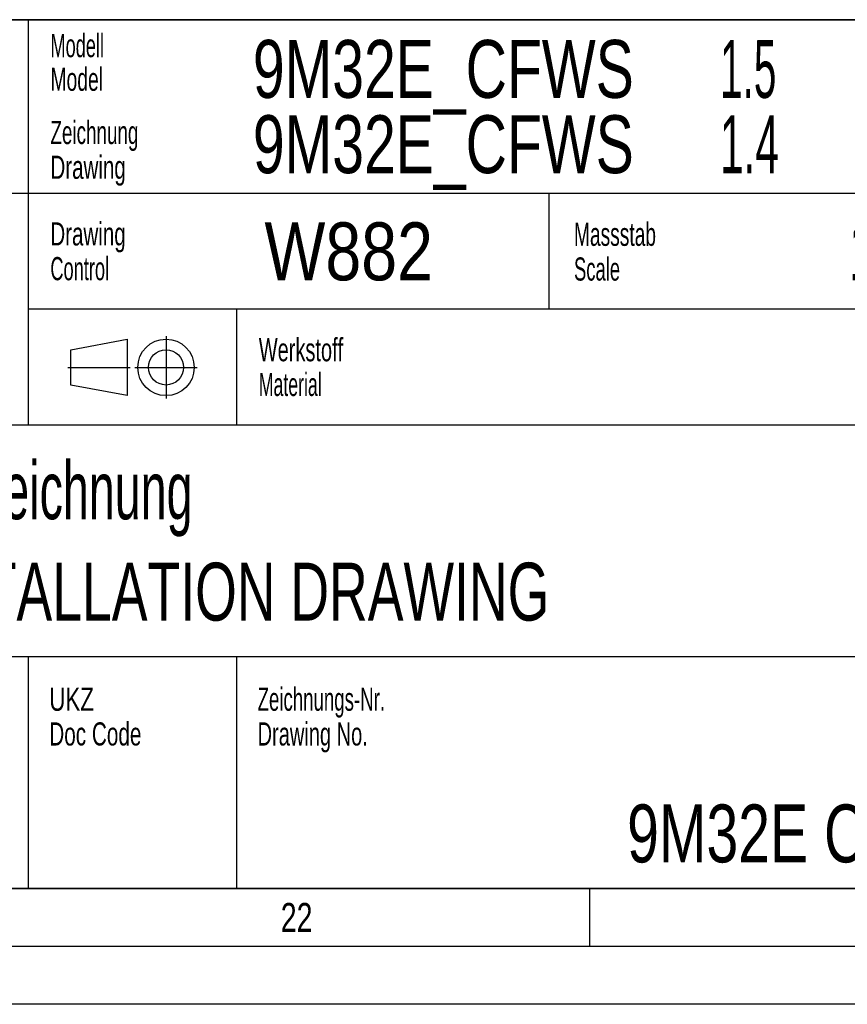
# Model space of a CAD drawing. Header units: millimetres. Extents: x 0 to 1189, y 0 to 841.
# Tile 58 of 106: x 1045 to 1117, y 0 to 85. Entities that reach past the tile are written whole.
import ezdxf
from ezdxf.enums import TextEntityAlignment as Align

# ---------------------------------------------------------------- set-up
doc = ezdxf.new("R2010")
doc.units = ezdxf.units.MM
doc.header["$LTSCALE"] = 65.395
doc.linetypes.add('CENTER', pattern=[0.6, 0.375, -0.075, 0.075, -0.075])
doc.layers.get('0').update_dxf_attribs({"linetype": 'CONTINUOUS'})
doc.styles.get("Standard").update_dxf_attribs({"font": 'txt', "width": 0.6})
doc.styles.add('TEXTSTYLE_2', font='txt')
doc.styles.add('TEXTSTYLE_3', font='txt', dxfattribs={"width": 0.8})

# ---------------------------------------------------------------- blocks, each defined once
blk = doc.blocks.new('*T1008')
at = {"color": 5, "linetype": 'Continuous'}
for p, q in [((0, 0), (187, 0)), ((0, 0), (0, -75)), ((187, 0), (187, -75)), ((0, -75), (187, -75))]:
    blk.add_line(p, q, dxfattribs=at)
at = {"color": 2, "linetype": 'Continuous', "style": 'TEXTSTYLE_3'}
for s, width, p in [('9M32E_CFWS', 0.738095, (73.4, -6.75)), ('1.5', 0.52381, (113.757, -6.75)), ('9M32E_CFWS', 0.738095, (73.4, -13.25)), ('1.4', 0.547619, (113.757, -13.25))]:
    blk.add_text(s, height=5, dxfattribs=dict(at, width=width)).set_placement(p)
for s, width, p in [('W882', 0.833333, (81.679, -22.5)), ('1:20', 0.529762, (128.405, -22.5)), ('-', 0.619048, (11, -72.75))]:
    blk.add_text(s, height=5, dxfattribs=dict(at, width=width)).set_placement(p, align=Align.CENTER)
for s, width, p in [('~52000', 0.678571, (185.6, -22.5)), ('1', 0.47619, (185.6, -62.75)), ('1', 0.47619, (185.6, -73.25))]:
    blk.add_text(s, height=5, dxfattribs=dict(at, width=width)).set_placement(p, align=Align.RIGHT)
at = {"color": 5, "linetype": 'Continuous', "width": 0.761905}
blk.add_text('mK', height=2, dxfattribs=at).set_placement((45.071, -31), align=Align.CENTER)
at = {"color": 7, "linetype": 'Continuous', "style": 'TEXTSTYLE_3'}
for s, width, p in [('Motor - Einbauzeichnung', 0.602484, (23.4, -43.125)), ('ENGINE INSTALLATION DRAWING', 0.69224, (23.4, -51.875))]:
    blk.add_text(s, height=5, dxfattribs=dict(at, width=width)).set_placement(p)
at = {"color": 7, "linetype": 'Continuous', "style": 'TEXTSTYLE_3', "width": 0.738095}
blk.add_text('9M32E CFWS', height=5, dxfattribs=at).set_placement((121.5, -72.75), align=Align.CENTER)

msp = doc.modelspace()

# ---------------------------------------------------------------- linework, layer by layer
at = {"color": 6, "linetype": 'Continuous'}
for p, q in [((1179, 85), (992, 85)), ((1179, 70), (992, 70)), ((1184, 5), (5, 5))]:
    msp.add_line(p, q, dxfattribs=at)
at = {"color": 7, "linetype": 'Continuous'}
for p, q in [((1046, 50), (1046, 85)), ((1091, 60), (1091, 70)), ((1179, 60), (1046, 60)), ((1064, 50), (1064, 60)), ((1049.65902, 56.51096), (1054.53774, 57.42572)), ((1054.53774, 57.42572), (1054.53774, 52.547)), ((1049.65902, 53.46176), (1049.65902, 56.51096)), ((1054.53774, 52.547), (1049.65902, 53.46176)), ((1179, 50), (992, 50)), ((1179, 30), (992, 30)), ((1046, 10), (1046, 29.97776)), ((1064, 10), (1064, 29.97776))]:
    msp.add_line(p, q, dxfattribs=at)
at = {"color": 5, "linetype": 'CENTER'}
for p, q in [((1057.89186, 57.68614), (1057.89186, 52.28658)), ((1049.40637, 54.98636), (1054.80636, 54.98636)), ((1055.19209, 54.98636), (1060.59164, 54.98636))]:
    msp.add_line(p, q, dxfattribs=at)
at = {"color": 5, "linetype": 'Continuous'}
for p, q in [((1179, 10), (10, 10)), ((1094.5, 5), (1094.5, 10)), ((1189, 0), (0, 0))]:
    msp.add_line(p, q, dxfattribs=at)
at = {"color": 7, "linetype": 'Continuous'}
for radius in [2.43936, 1.5246]:
    msp.add_circle((1057.89186, 54.98636), radius, dxfattribs=at)

# ---------------------------------------------------------------- block references
msp.add_blockref('*T1008', (992, 85))

# ---------------------------------------------------------------- texts
at = {"color": 5, "linetype": 'Continuous'}
for s, height, style, width, p in [('Modell', 2, 'TEXTSTYLE_3', 0.587302, (1047.90891, 81.76214)), ('Model', 2, 'TEXTSTYLE_3', 0.62381, (1047.90891, 78.86214)), ('Zeichnung', 2, 'TEXTSTYLE_3', 0.608466, (1047.90891, 74.26214)), ('Drawing', 2, 'TEXTSTYLE_3', 0.663265, (1047.90891, 71.26214)), ('Drawing', 2, 'TEXTSTYLE_3', 0.663265, (1047.90186, 65.5095)), ('Massstab', 2, 'TEXTSTYLE_3', 0.619048, (1093.1414, 65.47636)), ('Control', 2, 'TEXTSTYLE_3', 0.588435, (1047.90186, 62.5095)), ('Scale', 2, 'TEXTSTYLE_3', 0.595238, (1093.1414, 62.47636)), ('Werkstoff', 2, 'TEXTSTYLE_3', 0.645503, (1065.90891, 55.51214)), ('Material', 2, 'TEXTSTYLE_3', 0.571429, (1065.90891, 52.51214)), ('UKZ', 2, 'TEXTSTYLE_3', 0.722222, (1047.80501, 25.34131)), ('Zeichnungs-Nr.', 2, 'TEXTSTYLE_3', 0.602041, (1065.80501, 25.34131)), ('Doc Code', 2, 'TEXTSTYLE_3', 0.669643, (1047.80501, 22.34131)), ('Drawing No.', 2, 'TEXTSTYLE_3', 0.647186, (1065.80501, 22.34131)), ('22', 2.50001, 'TEXTSTYLE_2', 0.738095, (1067.806, 6.248))]:
    msp.add_text(s, height=height, dxfattribs=dict(at, style=style, width=width)).set_placement(p)

doc.saveas('drawing.dxf')
